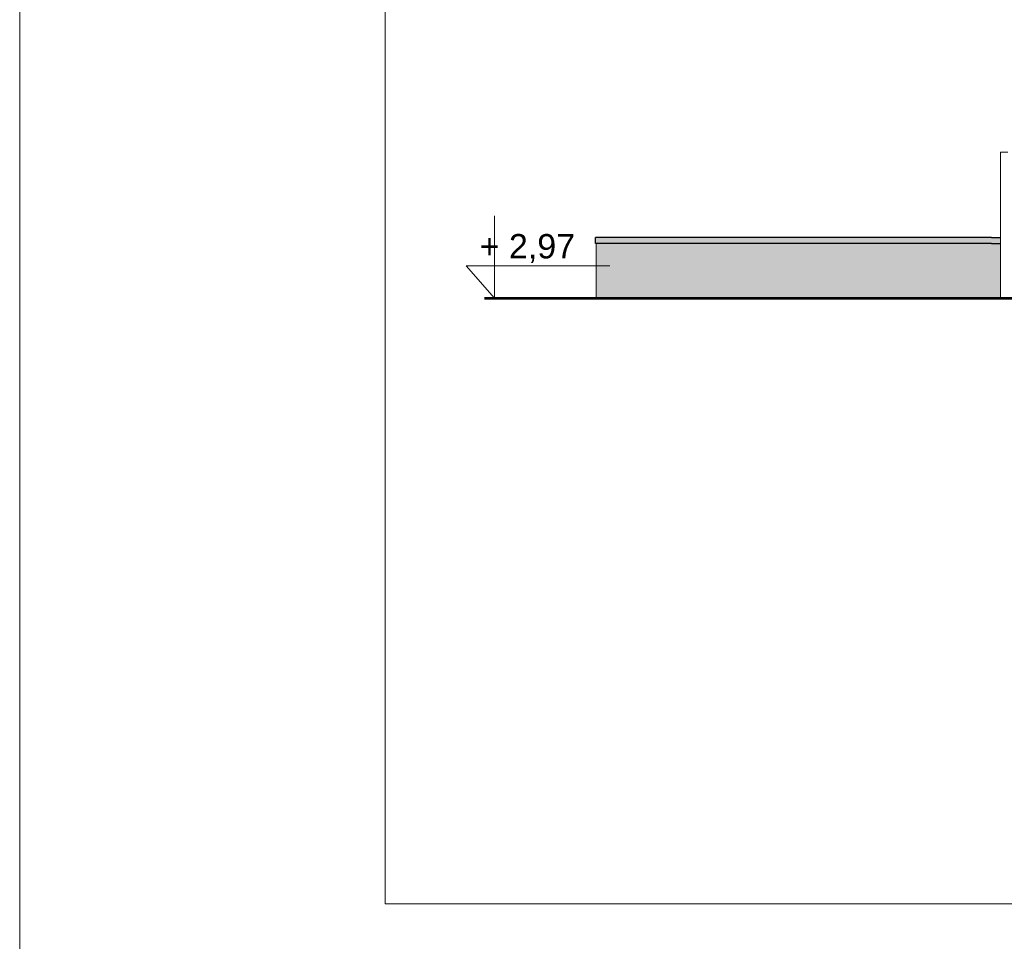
# Model space of a CAD drawing. Header units: millimetres. Extents: x 14041 to 23361, y -6349 to 12956.
# Tile 17 of 106: x 19155 to 19963, y 2592 to 3349. Entities that reach past the tile are written whole.
import ezdxf

# ---------------------------------------------------------------- set-up
doc = ezdxf.new("R2010")
doc.units = ezdxf.units.MM
doc.linetypes.add('KRESKOWA', pattern=[19.05, 12.7, -6.35])
for name, color, linetype, lineweight in [('A-ogrodzenie', 6, 'Continuous', 9), ('A-rzędne projektowane', 7, 'Continuous', 20), ('A-Tabelka', 7, 'Continuous', 18), ('A-wypełnienie', 252, 'Continuous', 9), ('E-obrys', 7, 'Continuous', 9)]:
    doc.layers.add(name, color=color, linetype=linetype, lineweight=lineweight)
doc.styles.add('OP.3', font='arial.ttf', dxfattribs={"height": 16})

msp = doc.modelspace()

# ---------------------------------------------------------------- hatches: boundary and pattern name
at = {"layer": 'A-wypełnienie', "lineweight": 15, "ltscale": 2, "transparency": 33554687}
h = msp.add_hatch(color=252, dxfattribs=at)
h.dxf.hatch_style = 1
h.paths.add_polyline_path([(19674.41, 3169.92), (19627.53, 3169.92), (19627.54, 3164.92), (19628.04, 3164.92), (19960.04, 3164.92), (19960.04, 3169.92), (19835.04, 3169.92), (19723.52, 3169.92)])
h = msp.add_hatch(color=253, dxfattribs=at)
h.dxf.hatch_style = 1
h.paths.add_polyline_path([(19628.04, 3119.92), (19960.04, 3119.97), (19960.04, 3164.92), (19628.04, 3164.92), (19628.04, 3146.47)])

# ---------------------------------------------------------------- linework, layer by layer
at = {"layer": 'A-ogrodzenie', "color": 96, "true_color": 0x036808}
for p, q in [((19960.04, 3239.97), (19960.04, 3119.97)), ((19966.04, 3239.97), (19960.04, 3239.97))]:
    msp.add_line(p, q, dxfattribs=at)
at = {"layer": 'A-rzędne projektowane'}
msp.add_lwpolyline([(19544.71, 3187.54), (19544.71, 3119.92), (19521.39, 3146.47), (19639.21, 3146.47)], dxfattribs=at)
at = {"layer": 'A-Tabelka'}
for points in [[(19154.85, 2561.18), (23354.85, 2561.18), (23354.85, 5531.18), (19154.85, 5531.18)], [(19454.85, 2622.93), (23292.85, 2622.93), (23292.85, 5469.43), (19454.85, 5469.43)]]:
    msp.add_lwpolyline(points, close=True, dxfattribs=at)
at = {"layer": 'E-obrys', "lineweight": 30}
for p, q in [((19952.55, 3169.92), (19627.55, 3169.92)), ((19627.55, 3164.92), (19627.55, 3169.92)), ((19952.55, 3169.92), (19960.04, 3169.92)), ((19952.55, 3164.92), (19627.55, 3164.92)), ((19952.55, 3164.92), (19960.04, 3164.92))]:
    msp.add_line(p, q, dxfattribs=at)
at = {"layer": 'E-obrys', "ltscale": 2}
msp.add_line((19628.04, 3119.92), (19628.04, 3164.92), dxfattribs=at)
at = {"layer": 'E-obrys', "linetype": 'KRESKOWA', "ltscale": 2}
for p, q in [((22073.04, 3119.97), (19953.04, 3119.97)), ((19953.04, 3119.97), (22073.04, 3119.97))]:
    msp.add_line(p, q, dxfattribs=at)
at = {"layer": 'E-obrys', "const_width": 2}
msp.add_lwpolyline([(22366.64, 3119.97), (19536.21, 3119.92)], dxfattribs=at)

# ---------------------------------------------------------------- texts
at = {"layer": 'A-rzędne projektowane', "insert": (19532.33, 3172.69), "char_height": 20, "attachment_point": 1, "style": 'OP.3'}
msp.add_mtext_dynamic_manual_height_columns('+ 2,97', width=278.6824, gutter_width=12.5, heights=[0], dxfattribs=at)

doc.saveas('drawing.dxf')
